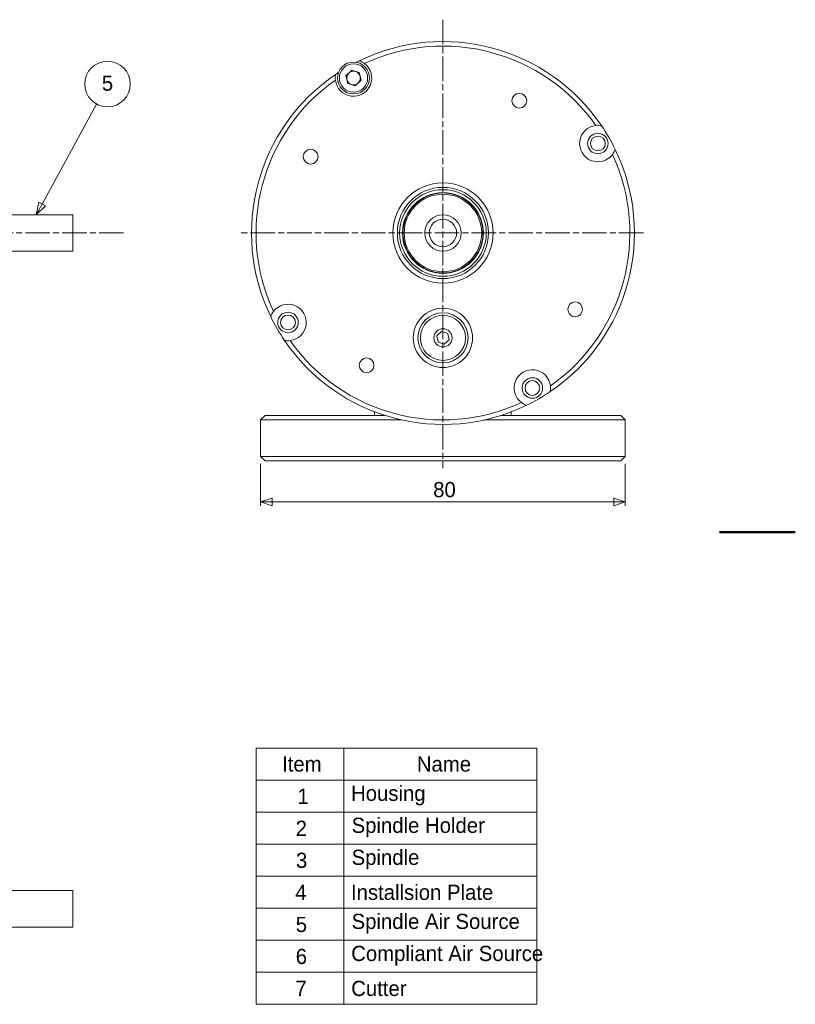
# Model space of a CAD drawing. Header units: millimetres. Extents: x 0 to 495, y 0 to 350.
# Tile 4 of 4: x 325 to 495, y 71 to 287. Entities that reach past the tile are written whole.
import ezdxf

# ---------------------------------------------------------------- set-up
doc = ezdxf.new("R2010")
doc.units = ezdxf.units.MM
doc.header["$LTSCALE"] = 1.666667
doc.linetypes.add('CHAIN', pattern=[0.3543, 0.2362, -0.0295, 0.0591, -0.0295])
doc.layers.get('0').update_dxf_attribs({"lineweight": 18})
for name, color, linetype, lineweight in [('一般', 7, 'Continuous', 9), ('中心線(ISO)', 7, 'CHAIN', 9), ('可見邊線(ISO)', 7, 'Continuous', 9), ('圖框_0', 7, 'Continuous', 50), ('標註(ISO)', 7, 'Continuous', 9), ('符號(ISO)', 7, 'Continuous', 9)]:
    doc.layers.add(name, color=color, linetype=linetype, lineweight=lineweight)
doc.dimstyles.new('標註', dxfattribs={"dimscale": 1.666667, "dimtxt": 2, "dimasz": 1.5, "dimexe": 0.5, "dimexo": 1, "dimgap": 0.5, "dimtad": 1, "dimdec": 3, "dimrnd": 1e-08, "dimdsep": 46, "dimtxsty": 'Standard', "dimblk": 'Filled-1', "dimcen": 0.09, "dimdle": 5, "dimclrd": 3, "dimclre": 3, "dimclrt": 3, "dimazin": 2, "dimtfac": 1, "dimtdec": 3, "dimtmove": 0, "dimatfit": 3, "dimldrblk": 'Filled-1', "dimfxl": 0, "dimtolj": 1, "dimlwd": 9, "dimlwe": 9, "dimarcsym": 0})

# ---------------------------------------------------------------- blocks, each defined once
blk = doc.blocks.new('Borders Default Border')
at = {"layer": '圖框_0', "flags": 128}
blk.add_lwpolyline([(297, 105), (287, 105)], dxfattribs=at)
blk = doc.blocks.new('Filled-1')
at = {"color": 0}
for p, q in [((0, 0), (-1, 0.333)), ((-1, 0.333), (-1, -0.333)), ((-1, 0), (0, 0)), ((-1, -0.333), (0, 0))]:
    blk.add_line(p, q, dxfattribs=at)
at = {"color": 0, "flags": 128}
blk.add_lwpolyline([(-1, -0.333), (0, 0)], dxfattribs=at)
at = {"color": 0}
blk.add_solid([(-1, -0.333), (0, 0), (-1, 0.333), (-1, -0.333)], dxfattribs=at)
blk = doc.blocks.new('*D49')
at = {"layer": 'Defpoints', "color": 0, "linetype": 'Continuous'}
for p in [(377.69, 191.64), (457.69, 191.64), (377.69, 181.64)]:
    blk.add_point(p, dxfattribs=at)
at = {"layer": '標註(ISO)', "color": 3, "linetype": 'Continuous', "lineweight": 9}
for p, q in [((377.69, 189.98), (377.69, 180.81)), ((457.69, 189.98), (457.69, 180.81)), ((455.19, 181.64), (380.19, 181.64))]:
    blk.add_line(p, q, dxfattribs=at)
at = {"layer": '標註(ISO)', "color": 3, "linetype": 'Continuous', "lineweight": 9, "xscale": 2.5, "yscale": 2.5, "zscale": 2.5, "rotation": 180}
blk.add_blockref('Filled-1', (377.69, 181.64), dxfattribs=at)
at = {"layer": '標註(ISO)', "color": 3, "linetype": 'Continuous', "lineweight": 9, "xscale": 2.5, "yscale": 2.5, "zscale": 2.5}
blk.add_blockref('Filled-1', (457.69, 181.64), dxfattribs=at)
at = {"layer": '標註(ISO)', "color": 3, "linetype": 'Continuous', "lineweight": 9, "insert": (415.55, 184.33), "char_height": 3.333, "attachment_point": 4}
blk.add_mtext('\\A1;80', dxfattribs=at)
blk = doc.blocks.new('Balloon7')
at = {"layer": '符號(ISO)', "color": 3, "linetype": 'Continuous', "lineweight": 9}
for p, q in [((197.84, 148.19), (205.03, 161.36)), ((197.4, 148.43), (197.07, 146.79)), ((197.84, 148.19), (197.07, 146.79)), ((197.07, 146.79), (198.28, 147.95)), ((198.28, 147.95), (197.4, 148.43))]:
    blk.add_line(p, q, dxfattribs=at)
at = {"layer": '符號(ISO)', "color": 3, "linetype": 'Continuous', "lineweight": 9, "flags": 128}
blk.add_lwpolyline([(197.4, 148.43), (197.07, 146.79)], dxfattribs=at)
at = {"layer": '符號(ISO)'}
blk.add_circle((206.46, 163.99), 3, dxfattribs=at)
at = {"layer": '符號(ISO)', "color": 3}
blk.add_solid([(197.4, 148.43), (197.07, 146.79), (198.28, 147.95), (197.4, 148.43)], dxfattribs=at)
at = {"layer": '符號(ISO)', "color": 3, "insert": (206.46, 164.09), "char_height": 2, "attachment_point": 5}
blk.add_mtext('5', dxfattribs=at)
blk = doc.blocks.new('Table1')
at = {"layer": '一般'}
for p, q in [((226.01, 76.6), (262.97, 76.6)), ((226.01, 76.6), (226.01, 72.38)), ((237.57, 76.6), (237.57, 72.38)), ((262.97, 76.6), (262.97, 72.38)), ((226.01, 72.38), (262.97, 72.38)), ((226.01, 72.38), (226.01, 42.88)), ((237.57, 72.38), (237.57, 42.88)), ((262.97, 72.38), (262.97, 42.88)), ((226.01, 68.17), (262.97, 68.17)), ((226.01, 63.95), (262.97, 63.95)), ((226.01, 59.74), (262.97, 59.74)), ((226.01, 55.52), (262.97, 55.52)), ((226.01, 51.31), (262.97, 51.31)), ((226.01, 47.09), (262.97, 47.09)), ((226.01, 42.88), (262.97, 42.88))]:
    blk.add_line(p, q, dxfattribs=at)
at = {"layer": '一般', "color": 3, "char_height": 2, "attachment_point": 7}
for s, insert in [('Item', (229.44, 73.48)), ('Name', (247.18, 73.47)), ('1', (231.47, 69.26)), ('Housing', (238.52, 69.05)), ('2', (231.23, 65.04)), ('Spindle Holder', (238.59, 64.83)), ('3', (231.27, 60.8)), ('Spindle', (238.59, 60.62)), ('4', (231.17, 56.61)), ('Installsion Plate', (238.51, 56.59)), ('5', (231.24, 52.36)), ('Spindle Air Source', (238.59, 52.19)), ('6', (231.24, 48.15)), ('Compliant Air Source', (238.54, 47.97)), ('7', (231.19, 43.97)), ('Cutter', (238.54, 43.94))]:
    blk.add_mtext(s, dxfattribs=dict(at, insert=insert))

msp = doc.modelspace()

# ---------------------------------------------------------------- linework, layer by layer
at = {"layer": '中心線(ISO)', "linetype": 'CHAIN', "ltscale": 13.688964}
for p, q in [((417.69345, 287.42764), (417.69345, 189.02825)), ((67.40966, 240.64223), (348.16511, 240.64223)), ((461.69058, 240.64223), (373.07002, 240.64223))]:
    msp.add_line(p, q, dxfattribs=at)
at = {"layer": '可見邊線(ISO)'}
for p, q in [((396.41198, 275.13981), (397.67849, 276.32131)), ((396.80193, 273.45223), (396.41198, 275.13981)), ((397.67849, 276.32131), (399.33496, 275.81523)), ((399.33496, 275.81523), (399.72491, 274.12765)), ((398.4584, 272.94615), (396.80193, 273.45223)), ((399.72491, 274.12765), (398.4584, 272.94615)), ((274.91016, 244.64223), (336.47165, 244.64223)), ((336.47165, 236.64223), (336.47165, 244.64223)), ((408.90261, 241.86162), (408.98947, 241.93867)), ((408.99, 241.94223), (408.91417, 241.94223)), ((426.47272, 241.94223), (426.39689, 241.94223)), ((426.48428, 241.86162), (426.39743, 241.93867)), ((274.91016, 236.64223), (336.47165, 236.64223)), ((416.32663, 218.10608), (417.41174, 219.05785)), ((417.41174, 219.05785), (418.77855, 218.59401)), ((418.77855, 218.59401), (419.06026, 217.17839)), ((416.60834, 216.69046), (416.32663, 218.10608)), ((417.97515, 216.22661), (416.60834, 216.69046)), ((419.06026, 217.17839), (417.97515, 216.22661)), ((402.69345, 200.64223), (402.69345, 201.41214)), ((432.69345, 200.64223), (432.69345, 201.41214)), ((378.69345, 200.64223), (377.69345, 199.64223)), ((382.69345, 199.64223), (377.69345, 199.64223)), ((377.69345, 199.64223), (377.69345, 191.64223)), ((378.69345, 200.64223), (382.69345, 200.64223)), ((404.8872, 200.64223), (382.69345, 200.64223)), ((382.69345, 199.64223), (408.58301, 199.64223)), ((426.80388, 199.64223), (452.69345, 199.64223)), ((452.69345, 200.64223), (430.4997, 200.64223)), ((452.69345, 200.64223), (456.69345, 200.64223)), ((457.69345, 199.64223), (452.69345, 199.64223)), ((456.69345, 200.64223), (457.69345, 199.64223)), ((457.69345, 191.64223), (457.69345, 199.64223)), ((377.69345, 191.64223), (382.69345, 191.64223)), ((377.69345, 191.64223), (378.69345, 190.64223)), ((382.69345, 190.64223), (378.69345, 190.64223)), ((452.69345, 191.64223), (382.69345, 191.64223)), ((382.69345, 190.64223), (452.69345, 190.64223)), ((452.69345, 191.64223), (457.69345, 191.64223)), ((456.69345, 190.64223), (452.69345, 190.64223)), ((457.69345, 191.64223), (456.69345, 190.64223)), ((285.51016, 96.40686), (336.47165, 96.40686)), ((336.47165, 88.40686), (336.47165, 96.40686)), ((285.51016, 88.40686), (336.47165, 88.40686))]:
    msp.add_line(p, q, dxfattribs=at)
for centre, radius in [((398.06845, 274.63373), 3.5), ((398.06845, 274.63373), 3.1), ((434.44345, 269.65408), 1.621), ((451.68494, 260.26723), 2.25), ((451.68494, 260.26723), 1.621), ((388.6816, 257.39223), 1.621), ((417.69345, 240.64223), 11), ((417.69345, 240.64223), 10), ((417.69345, 240.64223), 9.5), ((417.69345, 240.64223), 8.875), ((417.69345, 240.64223), 8.775), ((417.69345, 240.64223), 8.5), ((417.69345, 240.64223), 4), ((417.69345, 240.64223), 3), ((446.7053, 223.89223), 1.621), ((383.70195, 221.01723), 2.25), ((383.70195, 221.01723), 1.621), ((417.69345, 217.64223), 6.5), ((417.69345, 217.64223), 5.5), ((417.69345, 217.64223), 4.95), ((417.69345, 217.64223), 2), ((400.94345, 211.63038), 1.621), ((437.31845, 206.65074), 2.25), ((437.31845, 206.65074), 1.621)]:
    msp.add_circle(centre, radius, dxfattribs=at)
for centre, radius, start, end in [((417.69345, 240.64223), 42, 34.099942, 115.900058), ((417.69345, 240.64223), 41, 35.1390358, 114.8609642), ((398.06845, 274.63373), 4, 186.6530627, 53.3469373), ((417.69345, 240.64223), 42, 115.900058, 116.9443735), ((417.69345, 240.64223), 42, 124.099942, 205.900058), ((417.69345, 240.64223), 42, 123.0556265, 124.099942), ((398.06845, 274.63373), 1.5, 133.0110639, 193.0110639), ((398.06845, 274.63373), 1.5, 193.0110639, 253.0110639), ((398.06845, 274.63373), 1.5, 73.0110639, 133.0110639), ((398.06845, 274.63373), 1.5, 13.0110639, 73.0110639), ((398.06845, 274.63373), 1.5, 313.0110639, 13.0110639), ((417.69345, 240.64223), 41, 125.1390358, 204.8609642), ((398.06845, 274.63373), 1.5, 253.0110639, 313.0110639), ((451.68494, 260.26723), 4, 96.6530627, 323.3469373), ((417.69345, 240.64223), 42, 25.900058, 34.099942), ((417.69345, 240.64223), 42, 304.099942, 25.900058), ((417.69345, 240.64223), 41, 305.1390358, 24.8609642), ((417.69345, 240.64223), 8.8, 8.4952416, 171.5047584), ((417.69345, 240.64223), 8.8, 171.5047584, 171.5282114), ((417.69345, 240.64223), 8.8, 8.4717886, 8.4952416), ((383.70195, 221.01723), 4, 276.6530627, 143.3469373), ((417.69345, 240.64223), 42, 205.900058, 214.099942), ((417.69345, 240.64223), 42, 214.099942, 295.900058), ((417.69345, 240.64223), 41, 215.1390358, 294.8609642), ((437.31845, 206.65074), 4, 6.6530627, 233.3469373), ((417.69345, 240.64223), 42, 295.900058, 304.099942)]:
    msp.add_arc(centre, radius, start, end, dxfattribs=at)
for points in [[(400.45632, 277.84279), (400.12535, 278.08906), (399.74887, 278.28824), (399.34773, 278.42364)], [(394.14664, 275.42079), (394.06334, 275.00571), (394.04759, 274.58008), (394.09538, 274.1703)], [(452.472, 264.18904), (452.05693, 264.27234), (451.63129, 264.28809), (451.22152, 264.2403)], [(454.894, 257.87936), (455.14028, 258.21033), (455.33945, 258.58681), (455.47485, 258.98795)], [(380.49289, 223.4051), (380.24662, 223.07414), (380.04744, 222.69765), (379.91204, 222.29652)], [(382.91489, 217.09543), (383.32997, 217.01213), (383.7556, 216.99637), (384.16538, 217.04417)], [(441.24025, 205.86367), (441.32355, 206.27875), (441.33931, 206.70439), (441.29151, 207.11416)], [(434.93057, 203.44168), (435.26154, 203.1954), (435.63803, 202.99623), (436.03916, 202.86082)]]:
    msp.add_open_spline(points, degree=3, dxfattribs=at)

# ---------------------------------------------------------------- block references
at = {"xscale": 1.666666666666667, "yscale": 1.666666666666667, "zscale": 1.666666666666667}
for name in ['Borders Default Border', 'Table1']:
    msp.add_blockref(name, (0, 0), dxfattribs=at)
at = {"layer": '符號(ISO)', "xscale": 1.666666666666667, "yscale": 1.666666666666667, "zscale": 1.666666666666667}
msp.add_blockref('Balloon7', (0, 0), dxfattribs=at)

# ---------------------------------------------------------------- dimensions: what is measured, and where the dimension line sits
at = {"layer": '標註(ISO)', "color": 3, "linetype": 'Continuous', "lineweight": 9}
dim = msp.add_linear_dim(base=(377.69345, 181.64223), p1=(457.69345, 191.64223), p2=(377.69345, 191.64223), dimstyle='標註', override={"dimgap": 0.5, "dimdec": 3, "dimtol": 0, "dimlim": 0, "dimtp": 0, "dimtm": 0, "dimtdec": 3, "dimtofl": 0, "dimatfit": 1}, dxfattribs=at)
dim.commit()
dim.dimension.update_dxf_attribs({"geometry": '*D49', "text_midpoint": (417.69345, 181.64223), "dimtype": 160})

doc.saveas('drawing.dxf')
